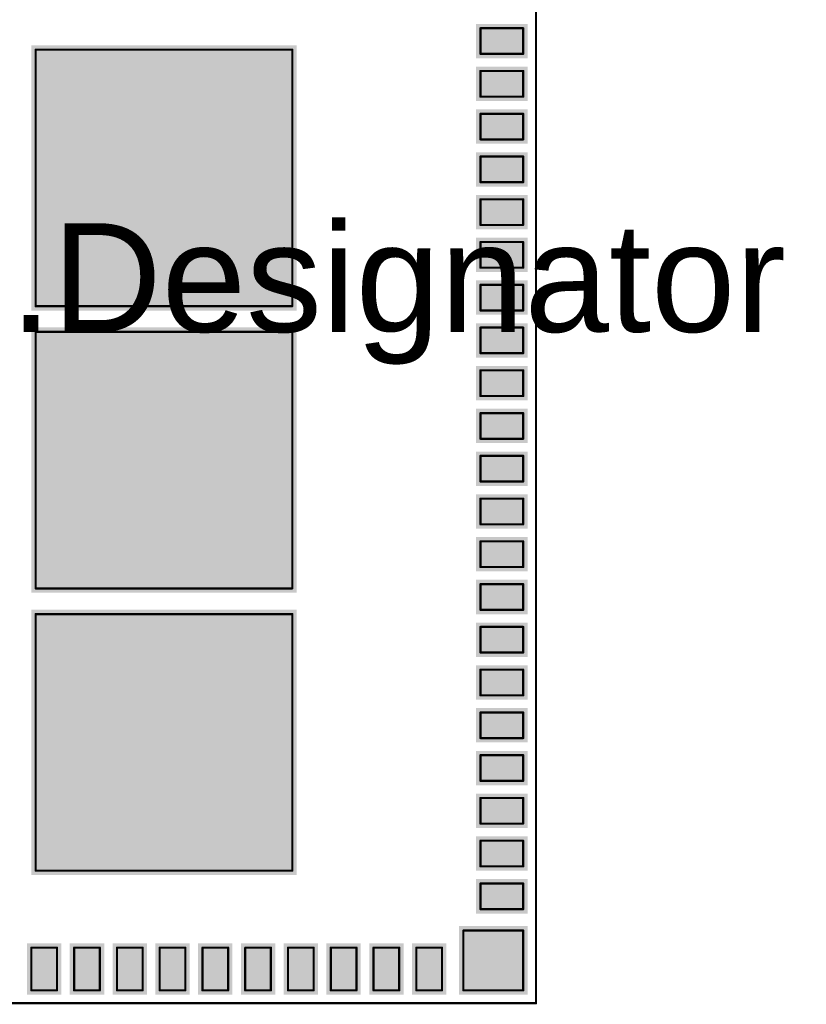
# Model space of a CAD drawing. Header units: inches. Extents: x -0.237 to 0.361, y -0.313 to 0.396.
# Tile 2 of 3: x -0.001 to 0.361, y -0.313 to 0.14. Entities that reach past the tile are written whole.
import ezdxf

# ---------------------------------------------------------------- set-up
doc = ezdxf.new("R2010")
doc.units = ezdxf.units.IN
doc.header["$MEASUREMENT"] = 0
for name, color, linetype in [('Top Layer', 1, 'Continuous'), ('Top Paste', 8, 'Continuous'), ('Top Solder', 216, 'Continuous'), ('Top Top Assembly-Bottom Assembly', 56, 'Continuous')]:
    doc.layers.add(name, color=color, linetype=linetype)
doc.styles.add('Arial', font='txt', dxfattribs={"height": 0.2})

msp = doc.modelspace()

# ---------------------------------------------------------------- hatches: boundary and pattern name
at = {"layer": 'Top Layer'}
for points in [[(0.23031, 0.13583), (0.23031, 0.12402), (0.21063, 0.12402), (0.21063, 0.13583)], [(0.12402, 0.00787), (0.00591, 0.00787), (0.00591, 0.12598), (0.12402, 0.12598)], [(0.23031, 0.11614), (0.23031, 0.10433), (0.21063, 0.10433), (0.21063, 0.11614)], [(0.23031, 0.09646), (0.23031, 0.08465), (0.21063, 0.08465), (0.21063, 0.09646)], [(0.23031, 0.07677), (0.23031, 0.06496), (0.21063, 0.06496), (0.21063, 0.07677)], [(0.23031, 0.05709), (0.23031, 0.04528), (0.21063, 0.04528), (0.21063, 0.05709)], [(0.23031, 0.0374), (0.23031, 0.02559), (0.21063, 0.02559), (0.21063, 0.0374)], [(0.23031, 0.01772), (0.23031, 0.00591), (0.21063, 0.00591), (0.21063, 0.01772)], [(0.12402, -0.12205), (0.00591, -0.12205), (0.00591, -0.00394), (0.12402, -0.00394)], [(0.23031, -0.00197), (0.23031, -0.01378), (0.21063, -0.01378), (0.21063, -0.00197)], [(0.23031, -0.02165), (0.23031, -0.03346), (0.21063, -0.03346), (0.21063, -0.02165)], [(0.23031, -0.04134), (0.23031, -0.05315), (0.21063, -0.05315), (0.21063, -0.04134)], [(0.23031, -0.06102), (0.23031, -0.07283), (0.21063, -0.07283), (0.21063, -0.06102)], [(0.23031, -0.08071), (0.23031, -0.09252), (0.21063, -0.09252), (0.21063, -0.08071)], [(0.23031, -0.10039), (0.23031, -0.1122), (0.21063, -0.1122), (0.21063, -0.10039)], [(0.23031, -0.12008), (0.23031, -0.13189), (0.21063, -0.13189), (0.21063, -0.12008)], [(0.12402, -0.25197), (0.00591, -0.25197), (0.00591, -0.13386), (0.12402, -0.13386)], [(0.23031, -0.13976), (0.23031, -0.15157), (0.21063, -0.15157), (0.21063, -0.13976)], [(0.23031, -0.15945), (0.23031, -0.17126), (0.21063, -0.17126), (0.21063, -0.15945)], [(0.23031, -0.17913), (0.23031, -0.19095), (0.21063, -0.19095), (0.21063, -0.17913)], [(0.23031, -0.19882), (0.23031, -0.21063), (0.21063, -0.21063), (0.21063, -0.19882)], [(0.23031, -0.2185), (0.23031, -0.23032), (0.21063, -0.23032), (0.21063, -0.2185)], [(0.23031, -0.23819), (0.23031, -0.25), (0.21063, -0.25), (0.21063, -0.23819)], [(0.21063, -0.26969), (0.21063, -0.25787), (0.23031, -0.25787), (0.23031, -0.26969)], [(0.23031, -0.27953), (0.23031, -0.30709), (0.20276, -0.30709), (0.20276, -0.27953)], [(0.01577, -0.30709), (0.00396, -0.30709), (0.00396, -0.2874), (0.01577, -0.2874)], [(0.03545, -0.30709), (0.02364, -0.30709), (0.02364, -0.2874), (0.03545, -0.2874)], [(0.05512, -0.30709), (0.04331, -0.30709), (0.04331, -0.2874), (0.05512, -0.2874)], [(0.07482, -0.30709), (0.06301, -0.30709), (0.06301, -0.2874), (0.07482, -0.2874)], [(0.09449, -0.30709), (0.08268, -0.30709), (0.08268, -0.2874), (0.09449, -0.2874)], [(0.11419, -0.30709), (0.10238, -0.30709), (0.10238, -0.2874), (0.11419, -0.2874)], [(0.13388, -0.30709), (0.12207, -0.30709), (0.12207, -0.2874), (0.13388, -0.2874)], [(0.15354, -0.30709), (0.14173, -0.30709), (0.14173, -0.2874), (0.15354, -0.2874)], [(0.17325, -0.30709), (0.16144, -0.30709), (0.16144, -0.2874), (0.17325, -0.2874)], [(0.19291, -0.30709), (0.1811, -0.30709), (0.1811, -0.2874), (0.19291, -0.2874)]]:
    msp.add_hatch(color=1, dxfattribs=at).paths.add_polyline_path(points)
at = {"layer": 'Top Paste'}
for points in [[(0.23031, 0.13583), (0.23031, 0.12402), (0.21063, 0.12402), (0.21063, 0.13583)], [(0.12402, 0.00787), (0.00591, 0.00787), (0.00591, 0.12598), (0.12402, 0.12598)], [(0.23031, 0.11614), (0.23031, 0.10433), (0.21063, 0.10433), (0.21063, 0.11614)], [(0.23031, 0.09646), (0.23031, 0.08465), (0.21063, 0.08465), (0.21063, 0.09646)], [(0.23031, 0.07677), (0.23031, 0.06496), (0.21063, 0.06496), (0.21063, 0.07677)], [(0.23031, 0.05709), (0.23031, 0.04528), (0.21063, 0.04528), (0.21063, 0.05709)], [(0.23031, 0.0374), (0.23031, 0.02559), (0.21063, 0.02559), (0.21063, 0.0374)], [(0.23031, 0.01772), (0.23031, 0.00591), (0.21063, 0.00591), (0.21063, 0.01772)], [(0.12402, -0.12205), (0.00591, -0.12205), (0.00591, -0.00394), (0.12402, -0.00394)], [(0.23031, -0.00197), (0.23031, -0.01378), (0.21063, -0.01378), (0.21063, -0.00197)], [(0.23031, -0.02165), (0.23031, -0.03346), (0.21063, -0.03346), (0.21063, -0.02165)], [(0.23031, -0.04134), (0.23031, -0.05315), (0.21063, -0.05315), (0.21063, -0.04134)], [(0.23031, -0.06102), (0.23031, -0.07283), (0.21063, -0.07283), (0.21063, -0.06102)], [(0.23031, -0.08071), (0.23031, -0.09252), (0.21063, -0.09252), (0.21063, -0.08071)], [(0.23031, -0.10039), (0.23031, -0.1122), (0.21063, -0.1122), (0.21063, -0.10039)], [(0.23031, -0.12008), (0.23031, -0.13189), (0.21063, -0.13189), (0.21063, -0.12008)], [(0.12402, -0.25197), (0.00591, -0.25197), (0.00591, -0.13386), (0.12402, -0.13386)], [(0.23031, -0.13976), (0.23031, -0.15157), (0.21063, -0.15157), (0.21063, -0.13976)], [(0.23031, -0.15945), (0.23031, -0.17126), (0.21063, -0.17126), (0.21063, -0.15945)], [(0.23031, -0.17913), (0.23031, -0.19095), (0.21063, -0.19095), (0.21063, -0.17913)], [(0.23031, -0.19882), (0.23031, -0.21063), (0.21063, -0.21063), (0.21063, -0.19882)], [(0.23031, -0.2185), (0.23031, -0.23032), (0.21063, -0.23032), (0.21063, -0.2185)], [(0.23031, -0.23819), (0.23031, -0.25), (0.21063, -0.25), (0.21063, -0.23819)], [(0.21063, -0.26969), (0.21063, -0.25787), (0.23031, -0.25787), (0.23031, -0.26969)], [(0.23031, -0.27953), (0.23031, -0.30709), (0.20276, -0.30709), (0.20276, -0.27953)], [(0.01577, -0.30709), (0.00396, -0.30709), (0.00396, -0.2874), (0.01577, -0.2874)], [(0.03545, -0.30709), (0.02364, -0.30709), (0.02364, -0.2874), (0.03545, -0.2874)], [(0.05512, -0.30709), (0.04331, -0.30709), (0.04331, -0.2874), (0.05512, -0.2874)], [(0.07482, -0.30709), (0.06301, -0.30709), (0.06301, -0.2874), (0.07482, -0.2874)], [(0.09449, -0.30709), (0.08268, -0.30709), (0.08268, -0.2874), (0.09449, -0.2874)], [(0.11419, -0.30709), (0.10238, -0.30709), (0.10238, -0.2874), (0.11419, -0.2874)], [(0.13388, -0.30709), (0.12207, -0.30709), (0.12207, -0.2874), (0.13388, -0.2874)], [(0.15354, -0.30709), (0.14173, -0.30709), (0.14173, -0.2874), (0.15354, -0.2874)], [(0.17325, -0.30709), (0.16144, -0.30709), (0.16144, -0.2874), (0.17325, -0.2874)], [(0.19291, -0.30709), (0.1811, -0.30709), (0.1811, -0.2874), (0.19291, -0.2874)]]:
    msp.add_hatch(color=8, dxfattribs=at).paths.add_polyline_path(points)
at = {"layer": 'Top Solder'}
for points in [[(0.23232, 0.13783), (0.23232, 0.12201), (0.20862, 0.12201), (0.20862, 0.13783)], [(0.12602, 0.00587), (0.0039, 0.00587), (0.0039, 0.12799), (0.12602, 0.12799)], [(0.23232, 0.11815), (0.23232, 0.10232), (0.20862, 0.10232), (0.20862, 0.11815)], [(0.23232, 0.09846), (0.23232, 0.08264), (0.20862, 0.08264), (0.20862, 0.09846)], [(0.23232, 0.07878), (0.23232, 0.06295), (0.20862, 0.06295), (0.20862, 0.07878)], [(0.23232, 0.05909), (0.23232, 0.04327), (0.20862, 0.04327), (0.20862, 0.05909)], [(0.23232, 0.03941), (0.23232, 0.02358), (0.20862, 0.02358), (0.20862, 0.03941)], [(0.23232, 0.01972), (0.23232, 0.0039), (0.20862, 0.0039), (0.20862, 0.01972)], [(0.23232, 0.00004), (0.23232, -0.01579), (0.20862, -0.01579), (0.20862, 0.00004)], [(0.12602, -0.12406), (0.0039, -0.12406), (0.0039, -0.00193), (0.12602, -0.00193)], [(0.23232, -0.01965), (0.23232, -0.03547), (0.20862, -0.03547), (0.20862, -0.01965)], [(0.23232, -0.03933), (0.23232, -0.05516), (0.20862, -0.05516), (0.20862, -0.03933)], [(0.23232, -0.05902), (0.23232, -0.07484), (0.20862, -0.07484), (0.20862, -0.05902)], [(0.23232, -0.0787), (0.23232, -0.09453), (0.20862, -0.09453), (0.20862, -0.0787)], [(0.23232, -0.09839), (0.23232, -0.11421), (0.20862, -0.11421), (0.20862, -0.09839)], [(0.23232, -0.11807), (0.23232, -0.1339), (0.20862, -0.1339), (0.20862, -0.11807)], [(0.12602, -0.25398), (0.0039, -0.25398), (0.0039, -0.13185), (0.12602, -0.13185)], [(0.23232, -0.13776), (0.23232, -0.15358), (0.20862, -0.15358), (0.20862, -0.13776)], [(0.23232, -0.15744), (0.23232, -0.17327), (0.20862, -0.17327), (0.20862, -0.15744)], [(0.23232, -0.17713), (0.23232, -0.19295), (0.20862, -0.19295), (0.20862, -0.17713)], [(0.23232, -0.19681), (0.23232, -0.21264), (0.20862, -0.21264), (0.20862, -0.19681)], [(0.23232, -0.2165), (0.23232, -0.23232), (0.20862, -0.23232), (0.20862, -0.2165)], [(0.23232, -0.23618), (0.23232, -0.25201), (0.20862, -0.25201), (0.20862, -0.23618)], [(0.20862, -0.27169), (0.20862, -0.25587), (0.23232, -0.25587), (0.23232, -0.27169)], [(0.23232, -0.27752), (0.23232, -0.30909), (0.20075, -0.30909), (0.20075, -0.27752)], [(0.01778, -0.30909), (0.00195, -0.30909), (0.00195, -0.28539), (0.01778, -0.28539)], [(0.03746, -0.30909), (0.02163, -0.30909), (0.02163, -0.28539), (0.03746, -0.28539)], [(0.05713, -0.30909), (0.0413, -0.30909), (0.0413, -0.28539), (0.05713, -0.28539)], [(0.07683, -0.30909), (0.061, -0.30909), (0.061, -0.28539), (0.07683, -0.28539)], [(0.0965, -0.30909), (0.08067, -0.30909), (0.08067, -0.28539), (0.0965, -0.28539)], [(0.1162, -0.30909), (0.10037, -0.30909), (0.10037, -0.28539), (0.1162, -0.28539)], [(0.13589, -0.30909), (0.12006, -0.30909), (0.12006, -0.28539), (0.13589, -0.28539)], [(0.15555, -0.30909), (0.13972, -0.30909), (0.13972, -0.28539), (0.15555, -0.28539)], [(0.17526, -0.30909), (0.15943, -0.30909), (0.15943, -0.28539), (0.17526, -0.28539)], [(0.19492, -0.30909), (0.17909, -0.30909), (0.17909, -0.28539), (0.19492, -0.28539)]]:
    msp.add_hatch(color=216, dxfattribs=at).paths.add_polyline_path(points)

# ---------------------------------------------------------------- linework, layer by layer
at = {"layer": 'Top Top Assembly-Bottom Assembly', "const_width": 0.001}
for points in [[(0.23622, -0.31299), (0.23622, 0.39567)], [(0.21063, 0.12402), (0.21063, 0.13583)], [(0.21063, 0.13583), (0.23031, 0.13583)], [(0.23031, 0.12402), (0.23031, 0.13583)], [(0.00591, 0.12598), (0.12402, 0.12598)], [(0.00591, 0.00787), (0.00591, 0.12598)], [(0.12402, 0.00787), (0.12402, 0.12598)], [(0.21063, 0.12402), (0.23031, 0.12402)], [(0.21063, 0.10433), (0.21063, 0.11614)], [(0.21063, 0.11614), (0.23031, 0.11614)], [(0.23031, 0.10433), (0.23031, 0.11614)], [(0.21063, 0.10433), (0.23031, 0.10433)], [(0.21063, 0.08465), (0.21063, 0.09646)], [(0.21063, 0.09646), (0.23031, 0.09646)], [(0.23031, 0.08465), (0.23031, 0.09646)], [(0.21063, 0.08465), (0.23031, 0.08465)], [(0.21063, 0.06496), (0.21063, 0.07677)], [(0.21063, 0.07677), (0.23031, 0.07677)], [(0.23031, 0.06496), (0.23031, 0.07677)], [(0.21063, 0.06496), (0.23031, 0.06496)], [(0.21063, 0.04528), (0.21063, 0.05709)], [(0.21063, 0.05709), (0.23031, 0.05709)], [(0.23031, 0.04528), (0.23031, 0.05709)], [(0.21063, 0.04528), (0.23031, 0.04528)], [(0.21063, 0.02559), (0.21063, 0.0374)], [(0.21063, 0.0374), (0.23031, 0.0374)], [(0.23031, 0.02559), (0.23031, 0.0374)], [(0.21063, 0.02559), (0.23031, 0.02559)], [(0.21063, 0.00591), (0.21063, 0.01772)], [(0.21063, 0.01772), (0.23031, 0.01772)], [(0.23031, 0.00591), (0.23031, 0.01772)], [(0.00591, 0.00787), (0.12402, 0.00787)], [(0.21063, 0.00591), (0.23031, 0.00591)], [(0.00591, -0.00394), (0.12402, -0.00394)], [(0.00591, -0.12205), (0.00591, -0.00394)], [(0.12402, -0.12205), (0.12402, -0.00394)], [(0.21063, -0.01378), (0.21063, -0.00197)], [(0.21063, -0.00197), (0.23031, -0.00197)], [(0.23031, -0.01378), (0.23031, -0.00197)], [(0.21063, -0.01378), (0.23031, -0.01378)], [(0.21063, -0.03346), (0.21063, -0.02165)], [(0.21063, -0.02165), (0.23031, -0.02165)], [(0.23031, -0.03346), (0.23031, -0.02165)], [(0.21063, -0.03346), (0.23031, -0.03346)], [(0.21063, -0.05315), (0.21063, -0.04134)], [(0.21063, -0.04134), (0.23031, -0.04134)], [(0.23031, -0.05315), (0.23031, -0.04134)], [(0.21063, -0.05315), (0.23031, -0.05315)], [(0.21063, -0.07283), (0.21063, -0.06102)], [(0.21063, -0.06102), (0.23031, -0.06102)], [(0.23031, -0.07283), (0.23031, -0.06102)], [(0.21063, -0.07283), (0.23031, -0.07283)], [(0.21063, -0.09252), (0.21063, -0.08071)], [(0.21063, -0.08071), (0.23031, -0.08071)], [(0.23031, -0.09252), (0.23031, -0.08071)], [(0.21063, -0.09252), (0.23031, -0.09252)], [(0.21063, -0.1122), (0.21063, -0.10039)], [(0.21063, -0.10039), (0.23031, -0.10039)], [(0.23031, -0.1122), (0.23031, -0.10039)], [(0.21063, -0.1122), (0.23031, -0.1122)], [(0.00591, -0.12205), (0.12402, -0.12205)], [(0.21063, -0.13189), (0.21063, -0.12008)], [(0.21063, -0.12008), (0.23031, -0.12008)], [(0.23031, -0.13189), (0.23031, -0.12008)], [(0.21063, -0.13189), (0.23031, -0.13189)], [(0.00591, -0.13386), (0.12402, -0.13386)], [(0.00591, -0.25197), (0.00591, -0.13386)], [(0.12402, -0.25197), (0.12402, -0.13386)], [(0.21063, -0.15157), (0.21063, -0.13976)], [(0.21063, -0.13976), (0.23031, -0.13976)], [(0.23031, -0.15157), (0.23031, -0.13976)], [(0.21063, -0.15157), (0.23031, -0.15157)], [(0.21063, -0.17126), (0.21063, -0.15945)], [(0.21063, -0.15945), (0.23031, -0.15945)], [(0.23031, -0.17126), (0.23031, -0.15945)], [(0.21063, -0.17126), (0.23031, -0.17126)], [(0.21063, -0.19094), (0.21063, -0.17913)], [(0.21063, -0.17913), (0.23031, -0.17913)], [(0.23031, -0.19094), (0.23031, -0.17913)], [(0.21063, -0.19094), (0.23031, -0.19094)], [(0.21063, -0.21063), (0.21063, -0.19882)], [(0.21063, -0.19882), (0.23031, -0.19882)], [(0.23031, -0.21063), (0.23031, -0.19882)], [(0.21063, -0.21063), (0.23031, -0.21063)], [(0.21063, -0.23031), (0.21063, -0.2185)], [(0.21063, -0.2185), (0.23031, -0.2185)], [(0.23031, -0.23031), (0.23031, -0.2185)], [(0.21063, -0.23031), (0.23031, -0.23031)], [(0.21063, -0.25), (0.21063, -0.23819)], [(0.21063, -0.23819), (0.23031, -0.23819)], [(0.23031, -0.25), (0.23031, -0.23819)], [(0.00591, -0.25197), (0.12402, -0.25197)], [(0.21063, -0.25), (0.23031, -0.25)], [(0.21063, -0.26969), (0.21063, -0.25787)], [(0.21063, -0.25787), (0.23031, -0.25787)], [(0.23031, -0.26969), (0.23031, -0.25787)], [(0.21063, -0.26969), (0.23031, -0.26969)], [(0.20276, -0.30709), (0.20276, -0.27953)], [(0.20276, -0.27953), (0.23031, -0.27953)], [(0.23031, -0.30709), (0.23031, -0.27953)], [(0.00396, -0.2874), (0.01577, -0.2874)], [(0.00396, -0.30709), (0.00396, -0.2874)], [(0.01577, -0.30709), (0.01577, -0.2874)], [(0.02364, -0.2874), (0.03545, -0.2874)], [(0.02364, -0.30709), (0.02364, -0.2874)], [(0.03545, -0.30709), (0.03545, -0.2874)], [(0.04333, -0.2874), (0.05514, -0.2874)], [(0.04333, -0.30709), (0.04333, -0.2874)], [(0.05514, -0.30709), (0.05514, -0.2874)], [(0.06301, -0.2874), (0.07482, -0.2874)], [(0.06301, -0.30709), (0.06301, -0.2874)], [(0.07482, -0.30709), (0.07482, -0.2874)], [(0.0827, -0.2874), (0.09451, -0.2874)], [(0.0827, -0.30709), (0.0827, -0.2874)], [(0.09451, -0.30709), (0.09451, -0.2874)], [(0.10238, -0.2874), (0.11419, -0.2874)], [(0.10238, -0.30709), (0.10238, -0.2874)], [(0.11419, -0.30709), (0.11419, -0.2874)], [(0.12207, -0.2874), (0.13388, -0.2874)], [(0.12207, -0.30709), (0.12207, -0.2874)], [(0.13388, -0.30709), (0.13388, -0.2874)], [(0.14175, -0.2874), (0.15356, -0.2874)], [(0.14175, -0.30709), (0.14175, -0.2874)], [(0.15356, -0.30709), (0.15356, -0.2874)], [(0.16144, -0.2874), (0.17325, -0.2874)], [(0.16144, -0.30709), (0.16144, -0.2874)], [(0.17325, -0.30709), (0.17325, -0.2874)], [(0.18112, -0.2874), (0.19293, -0.2874)], [(0.18112, -0.30709), (0.18112, -0.2874)], [(0.19293, -0.30709), (0.19293, -0.2874)], [(0.00396, -0.30709), (0.01577, -0.30709)], [(0.02364, -0.30709), (0.03545, -0.30709)], [(0.04333, -0.30709), (0.05514, -0.30709)], [(0.06301, -0.30709), (0.07482, -0.30709)], [(0.0827, -0.30709), (0.09451, -0.30709)], [(0.10238, -0.30709), (0.11419, -0.30709)], [(0.12207, -0.30709), (0.13388, -0.30709)], [(0.14175, -0.30709), (0.15356, -0.30709)], [(0.16144, -0.30709), (0.17325, -0.30709)], [(0.18112, -0.30709), (0.19293, -0.30709)], [(0.20276, -0.30709), (0.23031, -0.30709)], [(-0.23622, -0.31299), (0.23622, -0.31299)]]:
    msp.add_lwpolyline(points, dxfattribs=at)
at = {"layer": 'Top Top Assembly-Bottom Assembly', "const_width": 0.0005}
for points in [[(0.21038, 0.13583, 1), (0.21088, 0.13583, 1)], [(0.21038, 0.13583, 1), (0.21088, 0.13583, 1)], [(0.23006, 0.13583, 1), (0.23056, 0.13583, 1)], [(0.23006, 0.13583, 1), (0.23056, 0.13583, 1)], [(0.00566, 0.12598, 1), (0.00616, 0.12598, 1)], [(0.00566, 0.12598, 1), (0.00616, 0.12598, 1)], [(0.12377, 0.12598, 1), (0.12427, 0.12598, 1)], [(0.12377, 0.12598, 1), (0.12427, 0.12598, 1)], [(0.21038, 0.12402, 1), (0.21088, 0.12402, 1)], [(0.21038, 0.12402, 1), (0.21088, 0.12402, 1)], [(0.23006, 0.12402, 1), (0.23056, 0.12402, 1)], [(0.23006, 0.12402, 1), (0.23056, 0.12402, 1)], [(0.21038, 0.11614, 1), (0.21088, 0.11614, 1)], [(0.21038, 0.11614, 1), (0.21088, 0.11614, 1)], [(0.23006, 0.11614, 1), (0.23056, 0.11614, 1)], [(0.23006, 0.11614, 1), (0.23056, 0.11614, 1)], [(0.21038, 0.10433, 1), (0.21088, 0.10433, 1)], [(0.21038, 0.10433, 1), (0.21088, 0.10433, 1)], [(0.23006, 0.10433, 1), (0.23056, 0.10433, 1)], [(0.23006, 0.10433, 1), (0.23056, 0.10433, 1)], [(0.21038, 0.09646, 1), (0.21088, 0.09646, 1)], [(0.21038, 0.09646, 1), (0.21088, 0.09646, 1)], [(0.23006, 0.09646, 1), (0.23056, 0.09646, 1)], [(0.23006, 0.09646, 1), (0.23056, 0.09646, 1)], [(0.21038, 0.08465, 1), (0.21088, 0.08465, 1)], [(0.21038, 0.08465, 1), (0.21088, 0.08465, 1)], [(0.23006, 0.08465, 1), (0.23056, 0.08465, 1)], [(0.23006, 0.08465, 1), (0.23056, 0.08465, 1)], [(0.21038, 0.07677, 1), (0.21088, 0.07677, 1)], [(0.21038, 0.07677, 1), (0.21088, 0.07677, 1)], [(0.23006, 0.07677, 1), (0.23056, 0.07677, 1)], [(0.23006, 0.07677, 1), (0.23056, 0.07677, 1)], [(0.21038, 0.06496, 1), (0.21088, 0.06496, 1)], [(0.21038, 0.06496, 1), (0.21088, 0.06496, 1)], [(0.23006, 0.06496, 1), (0.23056, 0.06496, 1)], [(0.23006, 0.06496, 1), (0.23056, 0.06496, 1)], [(0.21038, 0.05709, 1), (0.21088, 0.05709, 1)], [(0.21038, 0.05709, 1), (0.21088, 0.05709, 1)], [(0.23006, 0.05709, 1), (0.23056, 0.05709, 1)], [(0.23006, 0.05709, 1), (0.23056, 0.05709, 1)], [(0.21038, 0.04528, 1), (0.21088, 0.04528, 1)], [(0.21038, 0.04528, 1), (0.21088, 0.04528, 1)], [(0.23006, 0.04528, 1), (0.23056, 0.04528, 1)], [(0.23006, 0.04528, 1), (0.23056, 0.04528, 1)], [(0.21038, 0.0374, 1), (0.21088, 0.0374, 1)], [(0.21038, 0.0374, 1), (0.21088, 0.0374, 1)], [(0.23006, 0.0374, 1), (0.23056, 0.0374, 1)], [(0.23006, 0.0374, 1), (0.23056, 0.0374, 1)], [(0.21038, 0.02559, 1), (0.21088, 0.02559, 1)], [(0.21038, 0.02559, 1), (0.21088, 0.02559, 1)], [(0.23006, 0.02559, 1), (0.23056, 0.02559, 1)], [(0.23006, 0.02559, 1), (0.23056, 0.02559, 1)], [(0.21038, 0.01772, 1), (0.21088, 0.01772, 1)], [(0.21038, 0.01772, 1), (0.21088, 0.01772, 1)], [(0.23006, 0.01772, 1), (0.23056, 0.01772, 1)], [(0.23006, 0.01772, 1), (0.23056, 0.01772, 1)], [(0.00566, 0.00787, 1), (0.00616, 0.00787, 1)], [(0.00566, 0.00787, 1), (0.00616, 0.00787, 1)], [(0.12377, 0.00787, 1), (0.12427, 0.00787, 1)], [(0.12377, 0.00787, 1), (0.12427, 0.00787, 1)], [(0.21038, 0.00591, 1), (0.21088, 0.00591, 1)], [(0.21038, 0.00591, 1), (0.21088, 0.00591, 1)], [(0.23006, 0.00591, 1), (0.23056, 0.00591, 1)], [(0.23006, 0.00591, 1), (0.23056, 0.00591, 1)], [(0.00566, -0.00394, 1), (0.00616, -0.00394, 1)], [(0.00566, -0.00394, 1), (0.00616, -0.00394, 1)], [(0.12377, -0.00394, 1), (0.12427, -0.00394, 1)], [(0.12377, -0.00394, 1), (0.12427, -0.00394, 1)], [(0.21038, -0.00197, 1), (0.21088, -0.00197, 1)], [(0.21038, -0.00197, 1), (0.21088, -0.00197, 1)], [(0.23006, -0.00197, 1), (0.23056, -0.00197, 1)], [(0.23006, -0.00197, 1), (0.23056, -0.00197, 1)], [(0.21038, -0.01378, 1), (0.21088, -0.01378, 1)], [(0.21038, -0.01378, 1), (0.21088, -0.01378, 1)], [(0.23006, -0.01378, 1), (0.23056, -0.01378, 1)], [(0.23006, -0.01378, 1), (0.23056, -0.01378, 1)], [(0.21038, -0.02165, 1), (0.21088, -0.02165, 1)], [(0.21038, -0.02165, 1), (0.21088, -0.02165, 1)], [(0.23006, -0.02165, 1), (0.23056, -0.02165, 1)], [(0.23006, -0.02165, 1), (0.23056, -0.02165, 1)], [(0.21038, -0.03346, 1), (0.21088, -0.03346, 1)], [(0.21038, -0.03346, 1), (0.21088, -0.03346, 1)], [(0.23006, -0.03346, 1), (0.23056, -0.03346, 1)], [(0.23006, -0.03346, 1), (0.23056, -0.03346, 1)], [(0.21038, -0.04134, 1), (0.21088, -0.04134, 1)], [(0.21038, -0.04134, 1), (0.21088, -0.04134, 1)], [(0.23006, -0.04134, 1), (0.23056, -0.04134, 1)], [(0.23006, -0.04134, 1), (0.23056, -0.04134, 1)], [(0.21038, -0.05315, 1), (0.21088, -0.05315, 1)], [(0.21038, -0.05315, 1), (0.21088, -0.05315, 1)], [(0.23006, -0.05315, 1), (0.23056, -0.05315, 1)], [(0.23006, -0.05315, 1), (0.23056, -0.05315, 1)], [(0.21038, -0.06102, 1), (0.21088, -0.06102, 1)], [(0.21038, -0.06102, 1), (0.21088, -0.06102, 1)], [(0.23006, -0.06102, 1), (0.23056, -0.06102, 1)], [(0.23006, -0.06102, 1), (0.23056, -0.06102, 1)], [(0.21038, -0.07283, 1), (0.21088, -0.07283, 1)], [(0.21038, -0.07283, 1), (0.21088, -0.07283, 1)], [(0.23006, -0.07283, 1), (0.23056, -0.07283, 1)], [(0.23006, -0.07283, 1), (0.23056, -0.07283, 1)], [(0.21038, -0.08071, 1), (0.21088, -0.08071, 1)], [(0.21038, -0.08071, 1), (0.21088, -0.08071, 1)], [(0.23006, -0.08071, 1), (0.23056, -0.08071, 1)], [(0.23006, -0.08071, 1), (0.23056, -0.08071, 1)], [(0.21038, -0.09252, 1), (0.21088, -0.09252, 1)], [(0.21038, -0.09252, 1), (0.21088, -0.09252, 1)], [(0.23006, -0.09252, 1), (0.23056, -0.09252, 1)], [(0.23006, -0.09252, 1), (0.23056, -0.09252, 1)], [(0.21038, -0.10039, 1), (0.21088, -0.10039, 1)], [(0.21038, -0.10039, 1), (0.21088, -0.10039, 1)], [(0.23006, -0.10039, 1), (0.23056, -0.10039, 1)], [(0.23006, -0.10039, 1), (0.23056, -0.10039, 1)], [(0.21038, -0.1122, 1), (0.21088, -0.1122, 1)], [(0.21038, -0.1122, 1), (0.21088, -0.1122, 1)], [(0.23006, -0.1122, 1), (0.23056, -0.1122, 1)], [(0.23006, -0.1122, 1), (0.23056, -0.1122, 1)], [(0.00566, -0.12205, 1), (0.00616, -0.12205, 1)], [(0.00566, -0.12205, 1), (0.00616, -0.12205, 1)], [(0.12377, -0.12205, 1), (0.12427, -0.12205, 1)], [(0.12377, -0.12205, 1), (0.12427, -0.12205, 1)], [(0.21038, -0.12008, 1), (0.21088, -0.12008, 1)], [(0.21038, -0.12008, 1), (0.21088, -0.12008, 1)], [(0.23006, -0.12008, 1), (0.23056, -0.12008, 1)], [(0.23006, -0.12008, 1), (0.23056, -0.12008, 1)], [(0.21038, -0.13189, 1), (0.21088, -0.13189, 1)], [(0.21038, -0.13189, 1), (0.21088, -0.13189, 1)], [(0.23006, -0.13189, 1), (0.23056, -0.13189, 1)], [(0.23006, -0.13189, 1), (0.23056, -0.13189, 1)], [(0.00566, -0.13386, 1), (0.00616, -0.13386, 1)], [(0.00566, -0.13386, 1), (0.00616, -0.13386, 1)], [(0.12377, -0.13386, 1), (0.12427, -0.13386, 1)], [(0.12377, -0.13386, 1), (0.12427, -0.13386, 1)], [(0.21038, -0.13976, 1), (0.21088, -0.13976, 1)], [(0.21038, -0.13976, 1), (0.21088, -0.13976, 1)], [(0.23006, -0.13976, 1), (0.23056, -0.13976, 1)], [(0.23006, -0.13976, 1), (0.23056, -0.13976, 1)], [(0.21038, -0.15157, 1), (0.21088, -0.15157, 1)], [(0.21038, -0.15157, 1), (0.21088, -0.15157, 1)], [(0.23006, -0.15157, 1), (0.23056, -0.15157, 1)], [(0.23006, -0.15157, 1), (0.23056, -0.15157, 1)], [(0.21038, -0.15945, 1), (0.21088, -0.15945, 1)], [(0.21038, -0.15945, 1), (0.21088, -0.15945, 1)], [(0.23006, -0.15945, 1), (0.23056, -0.15945, 1)], [(0.23006, -0.15945, 1), (0.23056, -0.15945, 1)], [(0.21038, -0.17126, 1), (0.21088, -0.17126, 1)], [(0.21038, -0.17126, 1), (0.21088, -0.17126, 1)], [(0.23006, -0.17126, 1), (0.23056, -0.17126, 1)], [(0.23006, -0.17126, 1), (0.23056, -0.17126, 1)], [(0.21038, -0.17913, 1), (0.21088, -0.17913, 1)], [(0.21038, -0.17913, 1), (0.21088, -0.17913, 1)], [(0.23006, -0.17913, 1), (0.23056, -0.17913, 1)], [(0.23006, -0.17913, 1), (0.23056, -0.17913, 1)], [(0.21038, -0.19094, 1), (0.21088, -0.19094, 1)], [(0.21038, -0.19094, 1), (0.21088, -0.19094, 1)], [(0.23006, -0.19094, 1), (0.23056, -0.19094, 1)], [(0.23006, -0.19094, 1), (0.23056, -0.19094, 1)], [(0.21038, -0.19882, 1), (0.21088, -0.19882, 1)], [(0.21038, -0.19882, 1), (0.21088, -0.19882, 1)], [(0.23006, -0.19882, 1), (0.23056, -0.19882, 1)], [(0.23006, -0.19882, 1), (0.23056, -0.19882, 1)], [(0.21038, -0.21063, 1), (0.21088, -0.21063, 1)], [(0.21038, -0.21063, 1), (0.21088, -0.21063, 1)], [(0.23006, -0.21063, 1), (0.23056, -0.21063, 1)], [(0.23006, -0.21063, 1), (0.23056, -0.21063, 1)], [(0.21038, -0.2185, 1), (0.21088, -0.2185, 1)], [(0.21038, -0.2185, 1), (0.21088, -0.2185, 1)], [(0.23006, -0.2185, 1), (0.23056, -0.2185, 1)], [(0.23006, -0.2185, 1), (0.23056, -0.2185, 1)], [(0.21038, -0.23031, 1), (0.21088, -0.23031, 1)], [(0.21038, -0.23031, 1), (0.21088, -0.23031, 1)], [(0.23006, -0.23031, 1), (0.23056, -0.23031, 1)], [(0.23006, -0.23031, 1), (0.23056, -0.23031, 1)], [(0.21038, -0.23819, 1), (0.21088, -0.23819, 1)], [(0.21038, -0.23819, 1), (0.21088, -0.23819, 1)], [(0.23006, -0.23819, 1), (0.23056, -0.23819, 1)], [(0.23006, -0.23819, 1), (0.23056, -0.23819, 1)], [(0.00566, -0.25197, 1), (0.00616, -0.25197, 1)], [(0.00566, -0.25197, 1), (0.00616, -0.25197, 1)], [(0.12377, -0.25197, 1), (0.12427, -0.25197, 1)], [(0.12377, -0.25197, 1), (0.12427, -0.25197, 1)], [(0.21038, -0.25, 1), (0.21088, -0.25, 1)], [(0.21038, -0.25, 1), (0.21088, -0.25, 1)], [(0.23006, -0.25, 1), (0.23056, -0.25, 1)], [(0.23006, -0.25, 1), (0.23056, -0.25, 1)], [(0.21038, -0.25787, 1), (0.21088, -0.25787, 1)], [(0.21038, -0.25787, 1), (0.21088, -0.25787, 1)], [(0.23006, -0.25787, 1), (0.23056, -0.25787, 1)], [(0.23006, -0.25787, 1), (0.23056, -0.25787, 1)], [(0.21038, -0.26969, 1), (0.21088, -0.26969, 1)], [(0.21038, -0.26969, 1), (0.21088, -0.26969, 1)], [(0.23006, -0.26969, 1), (0.23056, -0.26969, 1)], [(0.23006, -0.26969, 1), (0.23056, -0.26969, 1)], [(0.20251, -0.27953, 1), (0.20301, -0.27953, 1)], [(0.20251, -0.27953, 1), (0.20301, -0.27953, 1)], [(0.23007, -0.27953, 1), (0.23057, -0.27953, 1)], [(0.23007, -0.27953, 1), (0.23057, -0.27953, 1)], [(0.00371, -0.2874, 1), (0.00421, -0.2874, 1)], [(0.00371, -0.2874, 1), (0.00421, -0.2874, 1)], [(0.01552, -0.2874, 1), (0.01602, -0.2874, 1)], [(0.01552, -0.2874, 1), (0.01602, -0.2874, 1)], [(0.02339, -0.2874, 1), (0.02389, -0.2874, 1)], [(0.02339, -0.2874, 1), (0.02389, -0.2874, 1)], [(0.0352, -0.2874, 1), (0.0357, -0.2874, 1)], [(0.0352, -0.2874, 1), (0.0357, -0.2874, 1)], [(0.04308, -0.2874, 1), (0.04358, -0.2874, 1)], [(0.04308, -0.2874, 1), (0.04358, -0.2874, 1)], [(0.05489, -0.2874, 1), (0.05539, -0.2874, 1)], [(0.05489, -0.2874, 1), (0.05539, -0.2874, 1)], [(0.06276, -0.2874, 1), (0.06326, -0.2874, 1)], [(0.06276, -0.2874, 1), (0.06326, -0.2874, 1)], [(0.07457, -0.2874, 1), (0.07507, -0.2874, 1)], [(0.07457, -0.2874, 1), (0.07507, -0.2874, 1)], [(0.08245, -0.2874, 1), (0.08295, -0.2874, 1)], [(0.08245, -0.2874, 1), (0.08295, -0.2874, 1)], [(0.09426, -0.2874, 1), (0.09476, -0.2874, 1)], [(0.09426, -0.2874, 1), (0.09476, -0.2874, 1)], [(0.10213, -0.2874, 1), (0.10263, -0.2874, 1)], [(0.10213, -0.2874, 1), (0.10263, -0.2874, 1)], [(0.11394, -0.2874, 1), (0.11444, -0.2874, 1)], [(0.11394, -0.2874, 1), (0.11444, -0.2874, 1)], [(0.12182, -0.2874, 1), (0.12232, -0.2874, 1)], [(0.12182, -0.2874, 1), (0.12232, -0.2874, 1)], [(0.13363, -0.2874, 1), (0.13413, -0.2874, 1)], [(0.13363, -0.2874, 1), (0.13413, -0.2874, 1)], [(0.1415, -0.2874, 1), (0.142, -0.2874, 1)], [(0.1415, -0.2874, 1), (0.142, -0.2874, 1)], [(0.15331, -0.2874, 1), (0.15381, -0.2874, 1)], [(0.15331, -0.2874, 1), (0.15381, -0.2874, 1)], [(0.16119, -0.2874, 1), (0.16169, -0.2874, 1)], [(0.16119, -0.2874, 1), (0.16169, -0.2874, 1)], [(0.173, -0.2874, 1), (0.1735, -0.2874, 1)], [(0.173, -0.2874, 1), (0.1735, -0.2874, 1)], [(0.18087, -0.2874, 1), (0.18137, -0.2874, 1)], [(0.18087, -0.2874, 1), (0.18137, -0.2874, 1)], [(0.19268, -0.2874, 1), (0.19318, -0.2874, 1)], [(0.19268, -0.2874, 1), (0.19318, -0.2874, 1)], [(0.00371, -0.30709, 1), (0.00421, -0.30709, 1)], [(0.00371, -0.30709, 1), (0.00421, -0.30709, 1)], [(0.01552, -0.30709, 1), (0.01602, -0.30709, 1)], [(0.01552, -0.30709, 1), (0.01602, -0.30709, 1)], [(0.02339, -0.30709, 1), (0.02389, -0.30709, 1)], [(0.02339, -0.30709, 1), (0.02389, -0.30709, 1)], [(0.0352, -0.30709, 1), (0.0357, -0.30709, 1)], [(0.0352, -0.30709, 1), (0.0357, -0.30709, 1)], [(0.04308, -0.30709, 1), (0.04358, -0.30709, 1)], [(0.04308, -0.30709, 1), (0.04358, -0.30709, 1)], [(0.05489, -0.30709, 1), (0.05539, -0.30709, 1)], [(0.05489, -0.30709, 1), (0.05539, -0.30709, 1)], [(0.06276, -0.30709, 1), (0.06326, -0.30709, 1)], [(0.06276, -0.30709, 1), (0.06326, -0.30709, 1)], [(0.07457, -0.30709, 1), (0.07507, -0.30709, 1)], [(0.07457, -0.30709, 1), (0.07507, -0.30709, 1)], [(0.08245, -0.30709, 1), (0.08295, -0.30709, 1)], [(0.08245, -0.30709, 1), (0.08295, -0.30709, 1)], [(0.09426, -0.30709, 1), (0.09476, -0.30709, 1)], [(0.09426, -0.30709, 1), (0.09476, -0.30709, 1)], [(0.10213, -0.30709, 1), (0.10263, -0.30709, 1)], [(0.10213, -0.30709, 1), (0.10263, -0.30709, 1)], [(0.11394, -0.30709, 1), (0.11444, -0.30709, 1)], [(0.11394, -0.30709, 1), (0.11444, -0.30709, 1)], [(0.12182, -0.30709, 1), (0.12232, -0.30709, 1)], [(0.12182, -0.30709, 1), (0.12232, -0.30709, 1)], [(0.13363, -0.30709, 1), (0.13413, -0.30709, 1)], [(0.13363, -0.30709, 1), (0.13413, -0.30709, 1)], [(0.1415, -0.30709, 1), (0.142, -0.30709, 1)], [(0.1415, -0.30709, 1), (0.142, -0.30709, 1)], [(0.15331, -0.30709, 1), (0.15381, -0.30709, 1)], [(0.15331, -0.30709, 1), (0.15381, -0.30709, 1)], [(0.16119, -0.30709, 1), (0.16169, -0.30709, 1)], [(0.16119, -0.30709, 1), (0.16169, -0.30709, 1)], [(0.173, -0.30709, 1), (0.1735, -0.30709, 1)], [(0.173, -0.30709, 1), (0.1735, -0.30709, 1)], [(0.18087, -0.30709, 1), (0.18137, -0.30709, 1)], [(0.18087, -0.30709, 1), (0.18137, -0.30709, 1)], [(0.19268, -0.30709, 1), (0.19318, -0.30709, 1)], [(0.19268, -0.30709, 1), (0.19318, -0.30709, 1)], [(0.20251, -0.30709, 1), (0.20301, -0.30709, 1)], [(0.20251, -0.30709, 1), (0.20301, -0.30709, 1)], [(0.23007, -0.30709, 1), (0.23057, -0.30709, 1)], [(0.23007, -0.30709, 1), (0.23057, -0.30709, 1)], [(0.23597, -0.31299, 1), (0.23647, -0.31299, 1)], [(0.23597, -0.31299, 1), (0.23647, -0.31299, 1)]]:
    msp.add_lwpolyline(points, format="xyb", close=True, dxfattribs=at)

# ---------------------------------------------------------------- texts
at = {"layer": 'Top Top Assembly-Bottom Assembly', "style": 'Arial'}
msp.add_text('.Designator', height=0.05, rotation=360, dxfattribs=at).set_placement((-0.00591, -0.00394))

doc.saveas('drawing.dxf')
